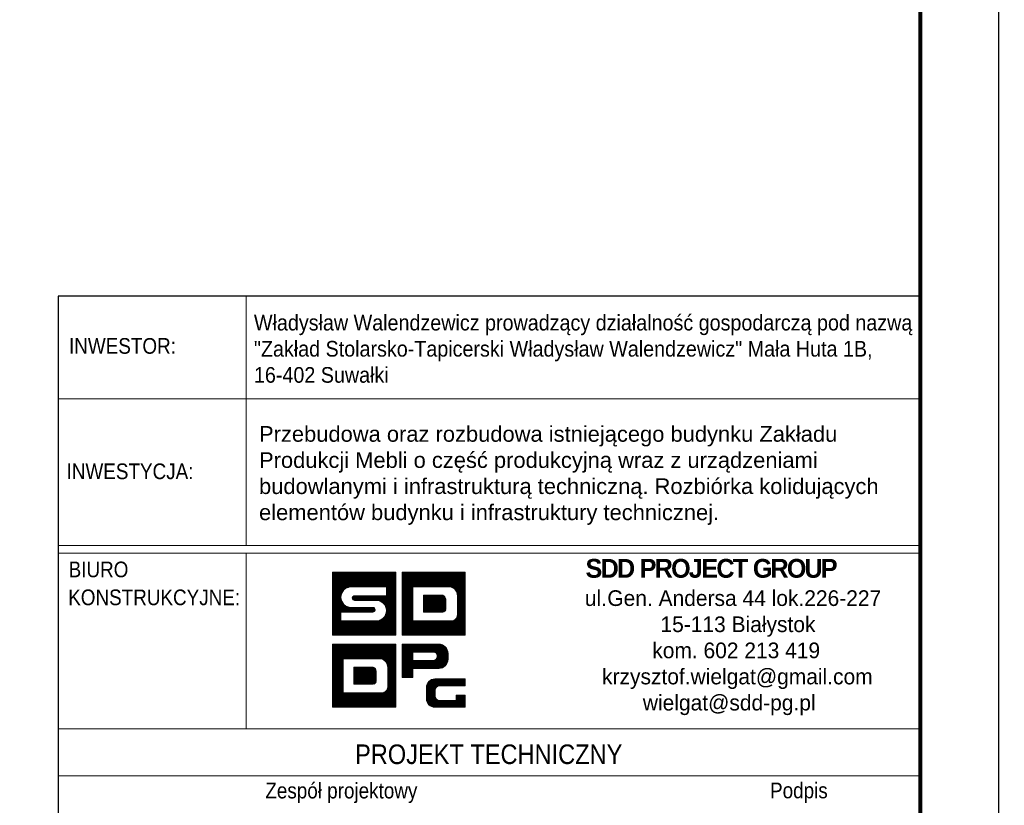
# Model space of a CAD drawing. Header units: millimetres. Extents: x 3515 to 4529, y 13642 to 14292.
# Tile 64 of 96: x 4404 to 4529, y 13730 to 13831. Entities that reach past the tile are written whole.
import ezdxf
from ezdxf.enums import TextEntityAlignment as Align

# ---------------------------------------------------------------- set-up
doc = ezdxf.new("R2010")
doc.units = ezdxf.units.MM
doc.header["$LTSCALE"] = 10
for name, color, linetype, lineweight in [('--- widok', 7, 'Continuous', 13), ('_RAMKA', 7, 'Continuous', 35), ('PS_DIM', 4, 'Continuous', 13)]:
    doc.layers.add(name, color=color, linetype=linetype, lineweight=lineweight)
doc.layers.add('_FORMATKA', color=8, linetype='Continuous', plot=False)
doc.layers.add('_tabelka', color=7, linetype='Continuous')
doc.styles.add('gil', font='txt', dxfattribs={"width": 0.9})

# ---------------------------------------------------------------- blocks, each defined once
blk = doc.blocks.new('tabela_rys')
at = {"layer": '_tabelka', "color": 251, "lineweight": 15}
for p, q in [((45.62, 123.55), (45.62, 91.73)), ((21.62, 110.45), (131.62, 110.45)), ((21.62, 91.73), (131.62, 91.73)), ((21.62, 91.73), (131.62, 91.73)), ((21.62, 91.73), (131.62, 91.73)), ((131.62, 90.73), (21.62, 90.73)), ((45.62, 68.32), (45.62, 90.73)), ((21.62, 68.32), (131.48, 68.32)), ((131.62, 62.32), (21.62, 62.32))]:
    blk.add_line(p, q, dxfattribs=at)
at = {"layer": '_tabelka', "color": 251, "lineweight": 30}
blk.add_lwpolyline([(131.62, 123.55), (21.62, 123.55), (21.62, 7.77), (131.62, 7.77)], close=True, dxfattribs=at)
at = {"layer": 'PS_DIM', "color": 12, "true_color": 0xc90603}
for p, q in [((56.62, 88.27), (56.68, 88.33)), ((56.62, 88.1), (56.84, 88.33)), ((56.62, 87.93), (57.01, 88.33)), ((56.62, 87.76), (57.18, 88.33)), ((56.62, 87.59), (57.35, 88.33)), ((56.62, 87.43), (57.52, 88.33)), ((56.62, 87.26), (57.69, 88.33)), ((56.62, 87.09), (57.86, 88.33)), ((56.62, 86.92), (58.02, 88.33)), ((56.62, 86.75), (58.19, 88.33)), ((56.62, 86.58), (58.36, 88.33)), ((56.62, 86.42), (58.53, 88.33)), ((56.62, 86.25), (58.7, 88.33)), ((56.62, 86.08), (58.87, 88.33)), ((56.62, 85.91), (59.03, 88.33)), ((56.62, 85.74), (59.2, 88.33)), ((56.62, 85.57), (59.37, 88.33)), ((56.62, 85.41), (59.54, 88.33)), ((56.62, 85.24), (59.71, 88.33)), ((56.62, 85.07), (59.88, 88.33)), ((56.62, 84.9), (60.04, 88.33)), ((56.62, 84.73), (60.21, 88.33)), ((56.62, 88.33), (64.68, 88.33)), ((56.62, 80.27), (56.62, 88.33)), ((58.28, 86.23), (60.38, 88.33)), ((58.6, 86.38), (60.55, 88.33)), ((58.82, 86.43), (60.72, 88.33)), ((59, 86.45), (60.89, 88.33)), ((59.17, 86.45), (61.05, 88.33)), ((59.34, 86.45), (61.22, 88.33)), ((59.51, 86.45), (61.39, 88.33)), ((59.68, 86.45), (61.56, 88.33)), ((59.85, 86.45), (61.73, 88.33)), ((60.01, 86.45), (61.9, 88.33)), ((60.18, 86.45), (62.06, 88.33)), ((60.35, 86.45), (62.23, 88.33)), ((60.52, 86.45), (62.4, 88.33)), ((60.69, 86.45), (62.57, 88.33)), ((60.86, 86.45), (62.74, 88.33)), ((61.02, 86.45), (62.91, 88.33)), ((61.19, 86.45), (63.07, 88.33)), ((61.36, 86.45), (63.24, 88.33)), ((61.53, 86.45), (63.41, 88.33)), ((61.7, 86.45), (63.58, 88.33)), ((61.87, 86.45), (63.75, 88.33)), ((62.04, 86.45), (63.92, 88.33)), ((62.2, 86.45), (64.09, 88.33)), ((62.37, 86.45), (64.25, 88.33)), ((62.54, 86.45), (64.42, 88.33)), ((62.71, 86.45), (64.59, 88.33)), ((62.88, 86.45), (64.68, 88.25)), ((63.05, 86.45), (64.68, 88.08)), ((64.68, 88.33), (64.68, 80.27)), ((65.5, 88.33), (73.56, 88.33)), ((65.5, 80.27), (65.5, 88.33)), ((65.5, 88.2), (65.63, 88.33)), ((65.5, 88.03), (65.8, 88.33)), ((65.5, 87.86), (65.97, 88.33)), ((65.5, 87.69), (66.14, 88.33)), ((65.5, 87.52), (66.3, 88.33)), ((65.5, 87.35), (66.47, 88.33)), ((65.5, 87.18), (66.64, 88.33)), ((65.5, 87.02), (66.81, 88.33)), ((65.5, 86.85), (66.98, 88.33)), ((65.5, 86.68), (67.15, 88.33)), ((65.5, 86.51), (67.31, 88.33)), ((65.5, 86.34), (67.48, 88.33)), ((65.5, 86.17), (67.65, 88.33)), ((65.5, 86.01), (67.82, 88.33)), ((65.5, 85.84), (67.99, 88.33)), ((65.5, 85.67), (68.16, 88.33)), ((65.5, 85.5), (68.32, 88.33)), ((65.5, 85.33), (68.49, 88.33)), ((65.5, 85.16), (68.66, 88.33)), ((66.95, 86.45), (68.83, 88.33)), ((67.12, 86.45), (69, 88.33)), ((67.28, 86.45), (69.17, 88.33)), ((67.45, 86.45), (69.33, 88.33)), ((67.62, 86.45), (69.5, 88.33)), ((67.79, 86.45), (69.67, 88.33)), ((67.96, 86.45), (69.84, 88.33)), ((68.13, 86.45), (70.01, 88.33)), ((68.29, 86.45), (70.18, 88.33)), ((68.46, 86.45), (70.34, 88.33)), ((68.63, 86.45), (70.51, 88.33)), ((68.8, 86.45), (70.68, 88.33)), ((68.97, 86.45), (70.85, 88.33)), ((69.14, 86.45), (71.02, 88.33)), ((69.31, 86.45), (71.19, 88.33)), ((69.47, 86.45), (71.35, 88.33)), ((69.64, 86.45), (71.52, 88.33)), ((69.81, 86.45), (71.69, 88.33)), ((69.98, 86.45), (71.86, 88.33)), ((70.15, 86.45), (72.03, 88.33)), ((70.32, 86.45), (72.2, 88.33)), ((70.48, 86.45), (72.37, 88.33)), ((70.65, 86.45), (72.53, 88.33)), ((70.82, 86.45), (72.7, 88.33)), ((70.99, 86.45), (72.87, 88.33)), ((71.16, 86.45), (73.04, 88.33)), ((71.33, 86.45), (73.21, 88.33)), ((71.49, 86.45), (73.38, 88.33)), ((71.66, 86.44), (73.54, 88.33)), ((71.79, 86.41), (73.56, 88.18)), ((71.91, 86.36), (73.56, 88.01)), ((73.56, 88.33), (73.56, 80.27)), ((63.21, 86.45), (64.68, 87.91)), ((63.38, 86.45), (64.68, 87.74)), ((63.51, 86.4), (64.68, 87.58)), ((63.51, 86.23), (64.68, 87.41)), ((63.51, 86.07), (64.68, 87.24)), ((63.51, 85.9), (64.68, 87.07)), ((63.51, 85.73), (64.68, 86.9)), ((63.51, 85.56), (64.68, 86.73)), ((72.02, 86.3), (73.56, 87.84)), ((72.12, 86.23), (73.56, 87.67)), ((72.21, 86.15), (73.56, 87.5)), ((72.29, 86.06), (73.56, 87.33)), ((72.36, 85.97), (73.56, 87.17)), ((72.43, 85.86), (73.56, 87)), ((72.48, 85.75), (73.56, 86.83)), ((56.62, 84.56), (57.91, 85.86)), ((56.62, 84.4), (57.76, 85.54)), ((63.51, 86.45), (59.01, 86.45)), ((62.84, 84.55), (64.68, 86.4)), ((62.94, 84.49), (64.68, 86.23)), ((63.04, 84.42), (64.68, 86.06)), ((63.12, 84.34), (64.68, 85.89)), ((63.2, 84.25), (64.68, 85.72)), ((63.28, 84.15), (64.68, 85.55)), ((63.51, 85.39), (64.68, 86.56)), ((63.51, 85.32), (63.51, 86.45)), ((65.5, 85), (66.88, 86.38)), ((65.5, 84.83), (66.88, 86.21)), ((65.5, 84.66), (66.88, 86.04)), ((65.5, 84.49), (66.88, 85.87)), ((65.5, 84.32), (66.88, 85.71)), ((65.5, 84.15), (66.88, 85.54)), ((66.88, 86.45), (66.88, 82.1)), ((71.64, 86.45), (66.88, 86.45)), ((66.88, 86.45), (66.88, 82.1)), ((68.1, 86.45), (66.88, 86.45)), ((71.64, 86.45), (68.43, 86.45)), ((72.52, 85.62), (73.56, 86.66)), ((72.54, 85.48), (73.56, 86.49)), ((72.55, 85.32), (73.56, 86.32)), ((72.55, 85.15), (73.56, 86.15)), ((72.55, 84.98), (73.56, 85.99)), ((72.55, 84.81), (73.56, 85.82)), ((72.55, 84.64), (73.56, 85.65)), ((72.55, 84.47), (73.56, 85.48)), ((56.62, 84.23), (57.71, 85.32)), ((56.62, 84.06), (57.69, 85.14)), ((56.62, 83.89), (57.7, 84.98)), ((56.62, 83.72), (57.73, 84.83)), ((56.62, 83.55), (57.77, 84.7)), ((56.62, 83.39), (57.81, 84.58)), ((56.62, 83.22), (57.87, 84.47)), ((56.62, 83.05), (57.94, 84.37)), ((56.62, 82.88), (58.01, 84.28)), ((56.62, 82.71), (58.09, 84.19)), ((59.14, 85.07), (59.39, 85.32)), ((59.16, 84.92), (59.56, 85.32)), ((59.22, 84.81), (59.73, 85.32)), ((59.32, 84.74), (59.9, 85.32)), ((59.44, 85.32), (63.51, 85.32)), ((62.19, 84.72), (59.44, 84.72)), ((59.47, 84.72), (60.07, 85.32)), ((59.64, 84.72), (60.24, 85.32)), ((59.81, 84.72), (60.41, 85.32)), ((59.97, 84.72), (60.57, 85.32)), ((60.14, 84.72), (60.74, 85.32)), ((60.31, 84.72), (60.91, 85.32)), ((60.48, 84.72), (61.08, 85.32)), ((60.65, 84.72), (61.25, 85.32)), ((60.82, 84.72), (61.42, 85.32)), ((60.98, 84.72), (61.58, 85.32)), ((61.15, 84.72), (61.75, 85.32)), ((61.32, 84.72), (61.92, 85.32)), ((61.49, 84.72), (62.09, 85.32)), ((61.66, 84.72), (62.26, 85.32)), ((61.83, 84.72), (62.43, 85.32)), ((61.99, 84.72), (62.59, 85.32)), ((62.16, 84.72), (62.76, 85.32)), ((62.32, 84.71), (62.93, 85.32)), ((62.47, 84.69), (63.1, 85.32)), ((62.6, 84.66), (63.27, 85.32)), ((62.72, 84.61), (63.44, 85.32)), ((63.34, 84.05), (64.68, 85.39)), ((63.4, 83.93), (64.68, 85.22)), ((63.42, 82.95), (64.68, 84.21)), ((63.44, 83.81), (64.68, 85.05)), ((63.48, 83.68), (64.68, 84.88)), ((63.49, 83.18), (64.68, 84.38)), ((63.5, 83.53), (64.68, 84.71)), ((63.51, 83.37), (64.68, 84.54)), ((65.5, 83.99), (66.88, 85.37)), ((65.5, 83.82), (66.88, 85.2)), ((65.5, 83.65), (66.88, 85.03)), ((65.5, 83.48), (66.88, 84.86)), ((65.5, 83.31), (66.88, 84.7)), ((65.5, 83.14), (66.88, 84.53)), ((65.5, 82.98), (66.88, 84.36)), ((65.5, 82.81), (66.88, 84.19)), ((68.24, 85.39), (68.24, 83.22)), ((70.68, 85.39), (68.24, 85.39)), ((68.24, 85.39), (68.24, 83.22)), ((70.68, 85.39), (68.24, 85.39)), ((68.24, 85.38), (68.25, 85.39)), ((68.24, 85.22), (68.42, 85.39)), ((68.24, 85.05), (68.59, 85.39)), ((68.24, 84.88), (68.76, 85.39)), ((68.24, 84.71), (68.93, 85.39)), ((68.24, 84.54), (69.09, 85.39)), ((68.24, 84.37), (69.26, 85.39)), ((68.24, 84.21), (69.43, 85.39)), ((68.24, 84.04), (69.6, 85.39)), ((68.24, 83.87), (69.77, 85.39)), ((68.24, 83.7), (69.94, 85.39)), ((68.24, 83.53), (70.1, 85.39)), ((68.24, 83.36), (70.27, 85.39)), ((68.27, 83.22), (70.44, 85.39)), ((68.43, 83.22), (70.61, 85.39)), ((68.6, 83.22), (70.75, 85.36)), ((68.77, 83.22), (70.85, 85.3)), ((68.94, 83.22), (70.94, 85.22)), ((69.11, 83.22), (71.01, 85.12)), ((69.28, 83.22), (71.06, 85)), ((69.44, 83.22), (71.08, 84.85)), ((69.61, 83.22), (71.08, 84.68)), ((69.78, 83.22), (71.08, 84.52)), ((69.95, 83.22), (71.08, 84.35)), ((70.12, 83.22), (71.08, 84.18)), ((71.08, 83.62), (71.08, 84.83)), ((71.08, 83.62), (71.08, 84.83)), ((72.55, 82.89), (72.55, 85.32)), ((72.55, 82.89), (72.55, 85.32)), ((72.55, 84.3), (73.56, 85.31)), ((72.55, 84.14), (73.56, 85.14)), ((72.55, 83.97), (73.56, 84.98)), ((72.55, 83.8), (73.56, 84.81)), ((72.55, 83.63), (73.56, 84.64)), ((72.55, 83.46), (73.56, 84.47)), ((72.55, 83.29), (73.56, 84.3)), ((56.62, 82.54), (58.18, 84.11)), ((56.62, 82.38), (58.28, 84.04)), ((56.62, 82.21), (58.39, 83.98)), ((56.62, 82.04), (57.69, 83.12)), ((56.62, 81.87), (57.69, 82.95)), ((61.76, 83.22), (57.69, 83.22)), ((57.69, 83.22), (57.69, 82.1)), ((57.8, 83.22), (58.5, 83.92)), ((57.97, 83.22), (58.62, 83.88)), ((58.14, 83.22), (58.76, 83.84)), ((58.31, 83.22), (58.91, 83.82)), ((58.47, 83.22), (59.07, 83.82)), ((58.64, 83.22), (59.24, 83.82)), ((58.81, 83.22), (59.41, 83.82)), ((58.98, 83.22), (59.58, 83.82)), ((59.01, 83.82), (61.76, 83.82)), ((59.15, 83.22), (59.75, 83.82)), ((59.32, 83.22), (59.92, 83.82)), ((59.48, 83.22), (60.08, 83.82)), ((59.65, 83.22), (60.25, 83.82)), ((59.82, 83.22), (60.42, 83.82)), ((59.99, 83.22), (60.59, 83.82)), ((60.16, 83.22), (60.76, 83.82)), ((60.33, 83.22), (60.93, 83.82)), ((60.49, 83.22), (61.09, 83.82)), ((60.66, 83.22), (61.26, 83.82)), ((60.83, 83.22), (61.43, 83.82)), ((61, 83.22), (61.6, 83.82)), ((61.07, 80.27), (64.68, 83.87)), ((61.17, 83.22), (61.77, 83.82)), ((61.24, 80.27), (64.68, 83.7)), ((61.34, 83.22), (61.9, 83.79)), ((61.41, 80.27), (64.68, 83.53)), ((61.5, 83.22), (61.99, 83.71)), ((61.58, 80.27), (64.68, 83.37)), ((61.67, 83.22), (62.05, 83.6)), ((61.75, 80.27), (64.68, 83.2)), ((61.86, 83.24), (62.05, 83.43)), ((61.92, 80.27), (64.68, 83.03)), ((63.15, 82.51), (64.68, 84.04)), ((65.5, 82.64), (66.88, 84.02)), ((65.5, 82.47), (66.88, 83.85)), ((65.5, 82.3), (66.88, 83.69)), ((65.5, 82.13), (66.88, 83.52)), ((65.5, 81.96), (66.88, 83.35)), ((65.5, 81.8), (66.88, 83.18)), ((65.5, 81.63), (66.88, 83.01)), ((68.24, 83.22), (70.68, 83.22)), ((68.24, 83.22), (70.68, 83.22)), ((70.29, 83.22), (71.08, 84.01)), ((70.36, 80.27), (73.56, 83.46)), ((70.45, 83.22), (71.08, 83.84)), ((70.53, 80.27), (73.56, 83.29)), ((70.62, 83.22), (71.08, 83.67)), ((70.7, 80.27), (73.56, 83.12)), ((70.81, 83.24), (71.06, 83.48)), ((70.87, 80.27), (73.56, 82.96)), ((72.47, 82.54), (73.56, 83.63)), ((72.54, 82.78), (73.56, 83.8)), ((72.55, 83.13), (73.56, 84.13)), ((72.55, 82.96), (73.56, 83.97)), ((56.62, 81.7), (57.69, 82.78)), ((56.62, 81.53), (57.69, 82.61)), ((56.62, 81.36), (57.69, 82.44)), ((56.62, 81.2), (57.69, 82.27)), ((56.62, 81.03), (57.69, 82.1)), ((56.62, 80.86), (57.85, 82.1)), ((56.62, 80.69), (58.02, 82.1)), ((56.62, 80.52), (58.19, 82.1)), ((56.62, 80.35), (58.36, 82.1)), ((56.7, 80.27), (58.53, 82.1)), ((56.86, 80.27), (58.7, 82.1)), ((57.03, 80.27), (58.86, 82.1)), ((57.2, 80.27), (59.03, 82.1)), ((57.37, 80.27), (59.2, 82.1)), ((57.54, 80.27), (59.37, 82.1)), ((57.69, 82.1), (62.19, 82.1)), ((57.71, 80.27), (59.54, 82.1)), ((57.87, 80.27), (59.71, 82.1)), ((58.04, 80.27), (59.87, 82.1)), ((58.21, 80.27), (60.04, 82.1)), ((58.38, 80.27), (60.21, 82.1)), ((58.55, 80.27), (60.38, 82.1)), ((58.72, 80.27), (60.55, 82.1)), ((58.89, 80.27), (60.72, 82.1)), ((59.05, 80.27), (60.88, 82.1)), ((59.22, 80.27), (61.05, 82.1)), ((59.39, 80.27), (61.22, 82.1)), ((59.56, 80.27), (61.39, 82.1)), ((59.73, 80.27), (61.56, 82.1)), ((59.9, 80.27), (61.73, 82.1)), ((60.06, 80.27), (61.89, 82.1)), ((60.23, 80.27), (62.06, 82.1)), ((60.4, 80.27), (62.23, 82.1)), ((60.57, 80.27), (62.42, 82.12)), ((60.74, 80.27), (62.65, 82.18)), ((60.91, 80.27), (63.09, 82.45)), ((62.08, 80.27), (64.68, 82.86)), ((62.25, 80.27), (64.68, 82.69)), ((62.42, 80.27), (64.68, 82.52)), ((62.59, 80.27), (64.68, 82.36)), ((62.76, 80.27), (64.68, 82.19)), ((62.93, 80.27), (64.68, 82.02)), ((63.09, 80.27), (64.68, 81.85)), ((63.26, 80.27), (64.68, 81.68)), ((65.5, 81.46), (66.88, 82.84)), ((65.5, 81.29), (66.88, 82.68)), ((65.5, 81.12), (66.88, 82.51)), ((65.5, 80.95), (66.88, 82.34)), ((65.5, 80.79), (66.88, 82.17)), ((65.5, 80.62), (66.98, 82.1)), ((65.5, 80.45), (67.14, 82.1)), ((65.5, 80.28), (67.31, 82.1)), ((65.65, 80.27), (67.48, 82.1)), ((65.82, 80.27), (67.65, 82.1)), ((65.99, 80.27), (67.82, 82.1)), ((66.15, 80.27), (67.99, 82.1)), ((66.32, 80.27), (68.15, 82.1)), ((66.49, 80.27), (68.32, 82.1)), ((66.66, 80.27), (68.49, 82.1)), ((66.83, 80.27), (68.66, 82.1)), ((66.88, 82.1), (71.64, 82.1)), ((66.88, 82.1), (71.64, 82.1)), ((67, 80.27), (68.83, 82.1)), ((67.17, 80.27), (69, 82.1)), ((67.33, 80.27), (69.16, 82.1)), ((67.5, 80.27), (69.33, 82.1)), ((67.67, 80.27), (69.5, 82.1)), ((67.84, 80.27), (69.67, 82.1)), ((68.01, 80.27), (69.84, 82.1)), ((68.18, 80.27), (70.01, 82.1)), ((68.34, 80.27), (70.17, 82.1)), ((68.51, 80.27), (70.34, 82.1)), ((68.68, 80.27), (70.51, 82.1)), ((68.85, 80.27), (70.68, 82.1)), ((69.02, 80.27), (70.85, 82.1)), ((69.19, 80.27), (71.02, 82.1)), ((69.35, 80.27), (71.19, 82.1)), ((69.52, 80.27), (71.35, 82.1)), ((69.69, 80.27), (71.52, 82.1)), ((69.86, 80.27), (71.69, 82.09)), ((70.03, 80.27), (71.86, 82.1)), ((70.2, 80.27), (72.11, 82.17)), ((71.04, 80.27), (73.56, 82.79)), ((71.21, 80.27), (73.56, 82.62)), ((71.37, 80.27), (73.56, 82.45)), ((71.54, 80.27), (73.56, 82.28)), ((71.71, 80.27), (73.56, 82.11)), ((71.88, 80.27), (73.56, 81.95)), ((72.05, 80.27), (73.56, 81.78)), ((63.43, 80.27), (64.68, 81.51)), ((63.6, 80.27), (64.68, 81.35)), ((63.77, 80.27), (64.68, 81.18)), ((63.94, 80.27), (64.68, 81.01)), ((64.1, 80.27), (64.68, 80.84)), ((64.27, 80.27), (64.68, 80.67)), ((64.44, 80.27), (64.68, 80.5)), ((72.22, 80.27), (73.56, 81.61)), ((72.38, 80.27), (73.56, 81.44)), ((72.55, 80.27), (73.56, 81.27)), ((72.72, 80.27), (73.56, 81.1)), ((72.89, 80.27), (73.56, 80.93)), ((73.06, 80.27), (73.56, 80.77)), ((73.23, 80.27), (73.56, 80.6)), ((73.4, 80.27), (73.56, 80.43)), ((64.68, 80.27), (56.62, 80.27)), ((56.62, 79.14), (64.68, 79.14)), ((56.62, 71.08), (56.62, 79.14)), ((56.62, 79.14), (64.68, 79.14)), ((56.62, 71.08), (56.62, 79.14)), ((56.62, 79.01), (56.75, 79.14)), ((56.62, 78.84), (56.92, 79.14)), ((56.62, 78.67), (57.09, 79.14)), ((56.62, 78.5), (57.25, 79.14)), ((56.62, 78.33), (57.42, 79.14)), ((56.62, 78.17), (57.59, 79.14)), ((56.62, 78), (57.76, 79.14)), ((56.62, 77.83), (57.93, 79.14)), ((56.62, 77.66), (58.1, 79.14)), ((56.62, 77.49), (58.27, 79.14)), ((56.62, 77.32), (58.43, 79.14)), ((56.62, 77.16), (58.6, 79.14)), ((56.62, 76.99), (58.77, 79.14)), ((56.62, 76.82), (58.94, 79.14)), ((56.62, 76.65), (59.11, 79.14)), ((56.62, 76.48), (59.28, 79.14)), ((56.62, 76.31), (59.44, 79.14)), ((56.62, 76.15), (59.61, 79.14)), ((56.62, 75.98), (59.78, 79.14)), ((58.07, 77.26), (59.95, 79.14)), ((58.24, 77.26), (60.12, 79.14)), ((58.4, 77.26), (60.29, 79.14)), ((58.57, 77.26), (60.45, 79.14)), ((58.74, 77.26), (60.62, 79.14)), ((58.91, 77.26), (60.79, 79.14)), ((59.08, 77.26), (60.96, 79.14)), ((59.25, 77.26), (61.13, 79.14)), ((59.41, 77.26), (61.3, 79.14)), ((59.58, 77.26), (61.46, 79.14)), ((59.75, 77.26), (61.63, 79.14)), ((59.92, 77.26), (61.8, 79.14)), ((60.09, 77.26), (61.97, 79.14)), ((60.26, 77.26), (62.14, 79.14)), ((60.42, 77.26), (62.31, 79.14)), ((60.59, 77.26), (62.47, 79.14)), ((60.76, 77.26), (62.64, 79.14)), ((60.93, 77.26), (62.81, 79.14)), ((61.1, 77.26), (62.98, 79.14)), ((61.27, 77.26), (63.15, 79.14)), ((61.44, 77.26), (63.32, 79.14)), ((61.6, 77.26), (63.48, 79.14)), ((61.77, 77.26), (63.65, 79.14)), ((61.94, 77.26), (63.82, 79.14)), ((62.11, 77.26), (63.99, 79.14)), ((62.28, 77.26), (64.16, 79.14)), ((62.45, 77.26), (64.33, 79.14)), ((62.61, 77.26), (64.5, 79.14)), ((62.78, 77.26), (64.66, 79.14)), ((64.61, 80.27), (64.68, 80.33)), ((64.68, 79.14), (64.68, 71.08)), ((64.68, 79.14), (64.68, 71.08)), ((73.56, 80.27), (65.5, 80.27)), ((62.91, 77.22), (64.68, 78.99)), ((63.03, 77.17), (64.68, 78.82)), ((63.14, 77.11), (64.68, 78.65)), ((63.24, 77.04), (64.68, 78.48)), ((63.33, 76.96), (64.68, 78.31)), ((63.41, 76.88), (64.68, 78.15)), ((63.48, 76.78), (64.68, 77.98)), ((56.62, 75.81), (58, 77.19)), ((56.62, 75.64), (58, 77.02)), ((56.62, 75.47), (58, 76.86)), ((56.62, 75.3), (58, 76.69)), ((58, 77.26), (58, 72.91)), ((62.76, 77.26), (58, 77.26)), ((58, 77.26), (58, 72.91)), ((62.76, 77.26), (58, 77.26)), ((58, 77.26), (58, 72.91)), ((62.76, 77.26), (58, 77.26)), ((63.55, 76.67), (64.68, 77.81)), ((63.6, 76.56), (64.68, 77.64)), ((63.64, 76.43), (64.68, 77.47)), ((63.66, 76.29), (64.68, 77.3)), ((63.67, 76.13), (64.68, 77.14)), ((63.67, 75.96), (64.68, 76.97)), ((63.67, 75.79), (64.68, 76.8)), ((63.67, 75.62), (64.68, 76.63)), ((56.62, 75.13), (58, 76.52)), ((56.62, 74.97), (58, 76.35)), ((56.62, 74.8), (58, 76.18)), ((56.62, 74.63), (58, 76.01)), ((56.62, 74.46), (58, 75.85)), ((56.62, 74.29), (58, 75.68)), ((56.62, 74.12), (58, 75.51)), ((59.36, 76.21), (59.36, 74.03)), ((61.8, 76.21), (59.36, 76.21)), ((59.36, 76.2), (59.37, 76.21)), ((59.36, 76.03), (59.54, 76.21)), ((59.36, 75.86), (59.71, 76.21)), ((59.36, 75.69), (59.88, 76.21)), ((59.36, 75.52), (60.05, 76.21)), ((59.36, 75.36), (60.21, 76.21)), ((59.36, 75.19), (60.38, 76.21)), ((59.36, 75.02), (60.55, 76.21)), ((59.36, 74.85), (60.72, 76.21)), ((59.36, 74.68), (60.89, 76.21)), ((59.36, 74.51), (61.06, 76.21)), ((59.36, 74.35), (61.22, 76.21)), ((59.36, 74.18), (61.39, 76.21)), ((59.36, 76.21), (59.36, 74.03)), ((61.8, 76.21), (59.36, 76.21)), ((59.36, 76.21), (59.36, 74.03)), ((61.8, 76.21), (59.36, 76.21)), ((59.39, 74.03), (61.56, 76.21)), ((59.55, 74.03), (61.73, 76.21)), ((59.72, 74.03), (61.87, 76.18)), ((59.89, 74.03), (61.97, 76.11)), ((60.06, 74.03), (62.06, 76.03)), ((60.23, 74.03), (62.13, 75.93)), ((60.4, 74.03), (62.18, 75.81)), ((60.56, 74.03), (62.2, 75.66)), ((60.73, 74.03), (62.2, 75.5)), ((62.2, 74.43), (62.2, 75.64)), ((62.2, 74.43), (62.2, 75.64)), ((62.2, 74.43), (62.2, 75.64)), ((63.67, 75.45), (64.68, 76.46)), ((63.67, 75.29), (64.68, 76.29)), ((63.67, 73.7), (63.67, 76.13)), ((63.67, 73.7), (63.67, 76.13)), ((63.67, 73.7), (63.67, 76.13)), ((63.67, 75.12), (64.68, 76.13)), ((63.67, 74.95), (64.68, 75.96)), ((63.67, 74.78), (64.68, 75.79)), ((63.67, 74.61), (64.68, 75.62)), ((63.67, 74.44), (64.68, 75.45)), ((56.62, 73.96), (58, 75.34)), ((56.62, 73.79), (58, 75.17)), ((56.62, 73.62), (58, 75)), ((56.62, 73.45), (58, 74.84)), ((56.62, 73.28), (58, 74.67)), ((56.62, 73.11), (58, 74.5)), ((56.62, 72.95), (58, 74.33)), ((56.62, 72.78), (58, 74.16)), ((60.9, 74.03), (62.2, 75.33)), ((61.07, 74.03), (62.2, 75.16)), ((61.24, 74.03), (62.2, 74.99)), ((61.41, 74.03), (62.2, 74.82)), ((61.48, 71.08), (64.68, 74.27)), ((61.57, 74.03), (62.2, 74.65)), ((61.74, 74.03), (62.2, 74.49)), ((61.93, 74.05), (62.18, 74.29)), ((63.59, 73.35), (64.68, 74.44)), ((63.66, 73.59), (64.68, 74.61)), ((63.67, 74.28), (64.68, 75.28)), ((63.67, 74.11), (64.68, 75.12)), ((63.67, 73.94), (64.68, 74.95)), ((63.67, 73.77), (64.68, 74.78)), ((56.62, 72.61), (58, 73.99)), ((56.62, 72.44), (58, 73.82)), ((56.62, 72.27), (58, 73.66)), ((56.62, 72.1), (58, 73.49)), ((56.62, 71.94), (58, 73.32)), ((56.62, 71.77), (58, 73.15)), ((56.62, 71.6), (58, 72.98)), ((56.62, 71.43), (58.1, 72.91)), ((56.62, 71.26), (58.26, 72.91)), ((56.62, 71.09), (58.43, 72.91)), ((56.77, 71.08), (58.6, 72.91)), ((56.94, 71.08), (58.77, 72.91)), ((57.11, 71.08), (58.94, 72.91)), ((57.27, 71.08), (59.11, 72.91)), ((57.44, 71.08), (59.27, 72.91)), ((57.61, 71.08), (59.44, 72.91)), ((57.78, 71.08), (59.61, 72.91)), ((57.95, 71.08), (59.78, 72.91)), ((58, 72.91), (62.76, 72.91)), ((58, 72.91), (62.76, 72.91)), ((58, 72.91), (62.76, 72.91)), ((58.12, 71.08), (59.95, 72.91)), ((58.28, 71.08), (60.12, 72.91)), ((58.45, 71.08), (60.28, 72.91)), ((58.62, 71.08), (60.45, 72.91)), ((58.79, 71.08), (60.62, 72.91)), ((58.96, 71.08), (60.79, 72.91)), ((59.13, 71.08), (60.96, 72.91)), ((59.3, 71.08), (61.13, 72.91)), ((59.36, 74.03), (61.8, 74.03)), ((59.36, 74.03), (61.8, 74.03)), ((59.36, 74.03), (61.8, 74.03)), ((59.46, 71.08), (61.29, 72.91)), ((59.63, 71.08), (61.46, 72.91)), ((59.8, 71.08), (61.63, 72.91)), ((59.97, 71.08), (61.8, 72.91)), ((60.14, 71.08), (61.97, 72.91)), ((60.31, 71.08), (62.14, 72.91)), ((60.47, 71.08), (62.3, 72.91)), ((60.64, 71.08), (62.47, 72.91)), ((60.81, 71.08), (62.64, 72.91)), ((60.98, 71.08), (62.81, 72.9)), ((61.15, 71.08), (62.98, 72.91)), ((61.32, 71.08), (63.22, 72.99)), ((61.65, 71.08), (64.68, 74.1)), ((61.82, 71.08), (64.68, 73.94)), ((61.99, 71.08), (64.68, 73.77)), ((62.16, 71.08), (64.68, 73.6)), ((62.33, 71.08), (64.68, 73.43)), ((62.49, 71.08), (64.68, 73.26)), ((62.66, 71.08), (64.68, 73.09)), ((62.83, 71.08), (64.68, 72.93)), ((63, 71.08), (64.68, 72.76)), ((63.17, 71.08), (64.68, 72.59)), ((63.34, 71.08), (64.68, 72.42)), ((63.5, 71.08), (64.68, 72.25)), ((63.67, 71.08), (64.68, 72.08)), ((63.84, 71.08), (64.68, 71.92)), ((64.01, 71.08), (64.68, 71.75)), ((64.68, 71.08), (56.62, 71.08)), ((64.68, 71.08), (56.62, 71.08)), ((64.18, 71.08), (64.68, 71.58)), ((64.35, 71.08), (64.68, 71.41)), ((64.51, 71.08), (64.68, 71.24))]:
    blk.add_line(p, q, dxfattribs=at)
at = {"layer": 'PS_DIM', "color": 18, "true_color": 0x000000}
for p, q in [((65.5, 79.11), (65.53, 79.14)), ((65.5, 78.95), (65.69, 79.14)), ((65.5, 78.79), (65.85, 79.14)), ((65.5, 78.63), (66.01, 79.14)), ((65.5, 78.47), (66.17, 79.14)), ((65.5, 78.31), (66.33, 79.14)), ((65.5, 78.15), (66.49, 79.14)), ((65.5, 77.99), (66.65, 79.14)), ((65.5, 77.83), (66.81, 79.14)), ((65.5, 77.67), (66.97, 79.14)), ((65.5, 77.51), (67.13, 79.14)), ((65.5, 77.35), (67.29, 79.14)), ((65.5, 77.19), (67.45, 79.14)), ((65.5, 77.03), (67.61, 79.14)), ((65.5, 76.87), (67.77, 79.14)), ((65.5, 79.14), (65.5, 74.87)), ((70.17, 79.14), (65.5, 79.14)), ((66.92, 78.12), (67.93, 79.14)), ((67.08, 78.12), (68.09, 79.14)), ((67.23, 78.12), (68.25, 79.14)), ((67.39, 78.12), (68.41, 79.14)), ((67.55, 78.12), (68.57, 79.14)), ((67.71, 78.12), (68.73, 79.14)), ((67.87, 78.12), (68.89, 79.14)), ((68.03, 78.12), (69.05, 79.14)), ((68.19, 78.12), (69.21, 79.14)), ((68.35, 78.12), (69.37, 79.14)), ((68.51, 78.12), (69.53, 79.14)), ((68.67, 78.12), (69.69, 79.14)), ((68.83, 78.12), (69.85, 79.14)), ((68.99, 78.12), (70.01, 79.14)), ((69.15, 78.12), (70.17, 79.14)), ((65.5, 76.71), (66.86, 78.07)), ((65.5, 76.55), (66.86, 77.91)), ((66.86, 78.12), (66.86, 77.06)), ((69.51, 78.12), (66.86, 78.12)), ((68.84, 76.05), (71.24, 78.46)), ((69, 76.05), (71.29, 78.34)), ((69.16, 76.05), (71.33, 78.22)), ((69.31, 78.12), (70.32, 79.13)), ((69.32, 76.05), (71.35, 78.08)), ((69.47, 78.12), (70.45, 79.11)), ((69.48, 76.05), (71.36, 77.93)), ((69.62, 78.11), (70.58, 79.07)), ((69.74, 78.07), (70.69, 79.02)), ((69.83, 78), (70.79, 78.96)), ((69.9, 77.91), (70.89, 78.9)), ((69.91, 77.28), (71.19, 78.56)), ((69.96, 77.81), (70.97, 78.83)), ((69.98, 77.67), (71.05, 78.74)), ((69.98, 77.52), (71.13, 78.66)), ((71.36, 77.23), (71.36, 77.95)), ((65.5, 76.39), (66.86, 77.75)), ((65.5, 76.23), (66.86, 77.59)), ((65.5, 76.07), (66.86, 77.43)), ((65.5, 75.91), (66.86, 77.27)), ((65.5, 75.75), (66.86, 77.11)), ((65.5, 75.59), (66.97, 77.06)), ((65.5, 75.43), (67.13, 77.06)), ((65.5, 75.27), (67.29, 77.06)), ((65.5, 75.11), (67.45, 77.06)), ((65.5, 74.95), (67.61, 77.06)), ((65.58, 74.87), (67.77, 77.06)), ((66.86, 77.06), (69.51, 77.06)), ((66.92, 76.05), (67.93, 77.06)), ((67.08, 76.05), (68.09, 77.06)), ((67.24, 76.05), (68.25, 77.06)), ((67.4, 76.05), (68.41, 77.06)), ((67.56, 76.05), (68.57, 77.06)), ((67.72, 76.05), (68.73, 77.06)), ((67.88, 76.05), (68.89, 77.06)), ((68.04, 76.05), (69.05, 77.06)), ((68.2, 76.05), (69.21, 77.06)), ((68.36, 76.05), (69.37, 77.06)), ((68.52, 76.05), (69.53, 77.06)), ((68.68, 76.05), (69.77, 77.14)), ((69.64, 76.05), (71.36, 77.77)), ((69.8, 76.05), (71.36, 77.61)), ((69.96, 76.05), (71.36, 77.45)), ((69.99, 77.54), (69.99, 77.65)), ((70.12, 76.05), (71.36, 77.29)), ((70.28, 76.05), (71.35, 77.12)), ((70.48, 76.09), (71.32, 76.93)), ((70.75, 76.2), (71.21, 76.66)), ((65.74, 74.87), (66.86, 75.99)), ((65.9, 74.87), (66.86, 75.83)), ((66.06, 74.87), (66.86, 75.67)), ((66.22, 74.87), (66.86, 75.51)), ((66.86, 74.87), (66.86, 76.05)), ((66.86, 76.05), (70.17, 76.05)), ((65.5, 74.87), (66.86, 74.87)), ((66.38, 74.87), (66.86, 75.35)), ((66.54, 74.87), (66.86, 75.19)), ((66.7, 74.87), (66.86, 75.03)), ((68.6, 73.62), (69.68, 74.7)), ((68.6, 73.45), (69.85, 74.7)), ((68.6, 73.28), (70.02, 74.7)), ((68.6, 73.11), (70.19, 74.7)), ((68.6, 72.94), (70.36, 74.7)), ((68.6, 72.77), (70.53, 74.7)), ((68.6, 72.61), (70.69, 74.7)), ((68.6, 72.44), (70.86, 74.7)), ((68.61, 73.8), (69.5, 74.69)), ((68.69, 74.04), (69.26, 74.61)), ((73.56, 74.7), (69.7, 74.7)), ((70.14, 73.82), (71.03, 74.7)), ((70.33, 73.83), (71.2, 74.7)), ((70.5, 73.83), (71.37, 74.7)), ((70.67, 73.83), (71.54, 74.7)), ((70.83, 73.83), (71.7, 74.7)), ((71, 73.83), (71.87, 74.7)), ((71.17, 73.83), (72.04, 74.7)), ((71.34, 73.83), (72.21, 74.7)), ((71.51, 73.83), (72.38, 74.7)), ((71.68, 73.83), (72.55, 74.7)), ((71.85, 73.83), (72.71, 74.7)), ((72.01, 73.83), (72.88, 74.7)), ((72.18, 73.83), (73.05, 74.7)), ((72.35, 73.83), (73.22, 74.7)), ((72.52, 73.83), (73.39, 74.7)), ((72.69, 73.83), (73.56, 74.7)), ((72.86, 73.83), (73.56, 74.54)), ((73.02, 73.83), (73.56, 74.37)), ((73.19, 73.83), (73.56, 74.2)), ((73.56, 73.83), (73.56, 74.7)), ((68.6, 73.6), (68.6, 72.18)), ((68.6, 72.27), (69.74, 73.42)), ((68.6, 72.1), (69.73, 73.23)), ((68.62, 71.95), (69.73, 73.06)), ((68.65, 71.82), (69.73, 72.9)), ((69.73, 72.49), (69.73, 73.28)), ((70.28, 73.83), (73.56, 73.83)), ((73.36, 73.83), (73.56, 74.03)), ((73.53, 73.83), (73.56, 73.87)), ((68.7, 71.7), (69.73, 72.73)), ((68.76, 71.59), (69.73, 72.56)), ((68.83, 71.5), (69.74, 72.4)), ((68.91, 71.41), (69.77, 72.27)), ((69, 71.33), (69.84, 72.16)), ((69.1, 71.25), (69.92, 72.07)), ((69.2, 71.19), (70.02, 72)), ((69.32, 71.14), (70.14, 71.96)), ((69.45, 71.1), (70.29, 71.94)), ((69.6, 71.08), (70.45, 71.94)), ((69.76, 71.08), (70.62, 71.94)), ((69.93, 71.08), (70.79, 71.94)), ((70.1, 71.08), (70.96, 71.94)), ((70.27, 71.08), (71.13, 71.94)), ((72.4, 71.94), (70.28, 71.94)), ((70.44, 71.08), (71.3, 71.94)), ((70.6, 71.08), (71.46, 71.94)), ((70.77, 71.08), (71.63, 71.94)), ((70.94, 71.08), (71.8, 71.94)), ((71.11, 71.08), (71.97, 71.94)), ((71.28, 71.08), (72.14, 71.94)), ((71.45, 71.08), (72.31, 71.94)), ((71.61, 71.08), (73.16, 72.62)), ((71.78, 71.08), (73.32, 72.62)), ((71.95, 71.08), (73.49, 72.62)), ((72.12, 71.08), (73.56, 72.52)), ((72.29, 71.08), (73.56, 72.35)), ((72.4, 72.54), (72.48, 72.62)), ((72.4, 72.37), (72.65, 72.62)), ((72.4, 72.2), (72.82, 72.62)), ((72.4, 72.03), (72.99, 72.62)), ((73.56, 72.62), (72.4, 72.62)), ((72.4, 72.62), (72.4, 71.94)), ((72.46, 71.08), (73.56, 72.18)), ((72.62, 71.08), (73.56, 72.01)), ((72.79, 71.08), (73.56, 71.84)), ((72.96, 71.08), (73.56, 71.68)), ((73.56, 71.08), (73.56, 72.62)), ((69.7, 71.08), (73.56, 71.08)), ((73.13, 71.08), (73.56, 71.51)), ((73.3, 71.08), (73.56, 71.34)), ((73.47, 71.08), (73.56, 71.17))]:
    blk.add_line(p, q, dxfattribs=at)
at = {"layer": 'PS_DIM', "color": 12, "true_color": 0xc90603}
for centre, radius, start, end in [((59.01, 85.13), 1.31, 90, 270), ((71.43, 85.34), 1.12, 358.8688, 78.9457), ((71.43, 85.34), 1.12, 358.8688, 78.9457), ((59.44, 85.02), 0.3, 90, 270), ((62.19, 83.41), 1.31, 270, 90), ((70.48, 84.83), 0.597, 360, 70.5288), ((70.48, 84.83), 0.597, 360, 70.5288), ((61.76, 83.52), 0.3, 270, 90), ((70.68, 83.62), 0.398, 270, 360), ((70.68, 83.62), 0.398, 270, 0), ((71.75, 82.9), 0.806, 262.7652, 359.6781), ((71.75, 82.9), 0.806, 262.7652, 359.6781), ((62.55, 76.16), 1.12, 358.8688, 78.9457), ((62.55, 76.16), 1.12, 358.8688, 78.9457), ((62.55, 76.16), 1.12, 358.8688, 78.9457), ((61.6, 75.64), 0.597, 360, 70.5288), ((61.6, 75.64), 0.597, 360, 70.5288), ((61.6, 75.64), 0.597, 360, 70.5288), ((61.8, 74.43), 0.398, 270, 360), ((61.8, 74.43), 0.398, 270, 360), ((61.8, 74.43), 0.398, 270, 0), ((62.87, 73.71), 0.806, 262.7652, 359.6781), ((62.87, 73.71), 0.806, 262.7652, 359.6781), ((62.87, 73.71), 0.806, 262.7652, 359.6781)]:
    blk.add_arc(centre, radius, start, end, dxfattribs=at)
at = {"layer": 'PS_DIM', "color": 18, "true_color": 0x000000}
for centre, radius, start, end in [((70.17, 77.95), 1.19, 0, 90), ((69.51, 77.65), 0.475, 0, 89.972), ((69.51, 77.54), 0.475, 270, 0), ((70.17, 77.23), 1.19, 270, 0), ((69.7, 73.6), 1.1, 90, 180), ((70.28, 73.28), 0.55, 90, 180), ((69.7, 72.18), 1.1, 180, 270), ((70.28, 72.49), 0.55, 180, 270)]:
    blk.add_arc(centre, radius, start, end, dxfattribs=at)
at = {"layer": '--- widok', "ltscale": 0.5, "insert": (47.25, 106.96, 0.43), "char_height": 2, "width": 80.3878, "attachment_point": 1}
blk.add_mtext('{\\fArial|b0|i0|c238|p34;\\C0;Prze\\fArial|b0|i0|c0|p34;b\\fArial|b0|i0|c238|p34;u\\fArial|b0|i0|c0|p34;dowa o\\fArial|b0|i0|c238|p34;r\\fArial|b0|i0|c0|p34;a\\fArial|b0|i0|c238|p34;z\\fArial|b0|i0|c0|p34; \\fArial|b0|i0|c238|p34;r\\fArial|b0|i0|c0|p34;o\\fArial|b0|i0|c238|p34;z\\fArial|b0|i0|c0|p34;b\\fArial|b0|i0|c238|p34;u\\fArial|b0|i0|c0|p34;dowa \\fArial|b0|i0|c238|p34;ist\\fArial|b0|i0|c0|p34;n\\fArial|b0|i0|c238|p34;ieją\\fArial|b0|i0|c0|p34;c\\fArial|b0|i0|c238|p34;eg\\fArial|b0|i0|c0|p34;o b\\fArial|b0|i0|c238|p34;u\\fArial|b0|i0|c0|p34;d\\fArial|b0|i0|c238|p34;y\\fArial|b0|i0|c0|p34;n\\fArial|b0|i0|c238|p34;ku\\fArial|b0|i0|c0|p34; \\fArial|b0|i0|c238|p34;Z\\fArial|b0|i0|c0|p34;a\\fArial|b0|i0|c238|p34;kł\\fArial|b0|i0|c0|p34;ad\\fArial|b0|i0|c238|p34;u\\fArial|b0|i0|c0|p34; \\fArial|b0|i0|c238|p34;Pr\\fArial|b0|i0|c0|p34;od\\fArial|b0|i0|c238|p34;uk\\fArial|b0|i0|c0|p34;c\\fArial|b0|i0|c238|p34;ji\\fArial|b0|i0|c0|p34; \\fArial|b0|i0|c238|p34;Me\\fArial|b0|i0|c0|p34;b\\fArial|b0|i0|c238|p34;li\\fArial|b0|i0|c0|p34; o c\\fArial|b0|i0|c238|p34;zęść\\fArial|b0|i0|c0|p34; \\fArial|b0|i0|c238|p34;pr\\fArial|b0|i0|c0|p34;od\\fArial|b0|i0|c238|p34;uk\\fArial|b0|i0|c0|p34;c\\fArial|b0|i0|c238|p34;yj\\fArial|b0|i0|c0|p34;n\\fArial|b0|i0|c238|p34;ą\\fArial|b0|i0|c0|p34; w\\fArial|b0|i0|c238|p34;r\\fArial|b0|i0|c0|p34;a\\fArial|b0|i0|c238|p34;z\\fArial|b0|i0|c0|p34; \\fArial|b0|i0|c238|p34;z\\fArial|b0|i0|c0|p34; \\fArial|b0|i0|c238|p34;urzą\\fArial|b0|i0|c0|p34;d\\fArial|b0|i0|c238|p34;ze\\fArial|b0|i0|c0|p34;n\\fArial|b0|i0|c238|p34;i\\fArial|b0|i0|c0|p34;a\\fArial|b0|i0|c238|p34;mi\\fArial|b0|i0|c0|p34; b\\fArial|b0|i0|c238|p34;u\\fArial|b0|i0|c0|p34;dow\\fArial|b0|i0|c238|p34;l\\fArial|b0|i0|c0|p34;an\\fArial|b0|i0|c238|p34;ymi\\fArial|b0|i0|c0|p34; \\fArial|b0|i0|c238|p34;i\\fArial|b0|i0|c0|p34; \\fArial|b0|i0|c238|p34;i\\fArial|b0|i0|c0|p34;n\\fArial|b0|i0|c238|p34;fr\\fArial|b0|i0|c0|p34;a\\fArial|b0|i0|c238|p34;strukturą\\fArial|b0|i0|c0|p34; \\fArial|b0|i0|c238|p34;te\\fArial|b0|i0|c0|p34;c\\fArial|b0|i0|c238|p34;h\\fArial|b0|i0|c0|p34;n\\fArial|b0|i0|c238|p34;i\\fArial|b0|i0|c0|p34;c\\fArial|b0|i0|c238|p34;z\\fArial|b0|i0|c0|p34;n\\fArial|b0|i0|c238|p34;ą\\fArial|b0|i0|c0|p34;. \\fArial|b0|i0|c238|p34;R\\fArial|b0|i0|c0|p34;o\\fArial|b0|i0|c238|p34;z\\fArial|b0|i0|c0|p34;b\\fArial|b0|i0|c238|p34;iórk\\fArial|b0|i0|c0|p34;a \\fArial|b0|i0|c238|p34;k\\fArial|b0|i0|c0|p34;o\\fArial|b0|i0|c238|p34;li\\fArial|b0|i0|c0|p34;d\\fArial|b0|i0|c238|p34;ują\\fArial|b0|i0|c0|p34;c\\fArial|b0|i0|c238|p34;y\\fArial|b0|i0|c0|p34;c\\fArial|b0|i0|c238|p34;h\\fArial|b0|i0|c0|p34; \\fArial|b0|i0|c238|p34;eleme\\fArial|b0|i0|c0|p34;n\\fArial|b0|i0|c238|p34;tó\\fArial|b0|i0|c0|p34;w b\\fArial|b0|i0|c238|p34;u\\fArial|b0|i0|c0|p34;d\\fArial|b0|i0|c238|p34;y\\fArial|b0|i0|c0|p34;n\\fArial|b0|i0|c238|p34;ku\\fArial|b0|i0|c0|p34; \\fArial|b0|i0|c238|p34;i\\fArial|b0|i0|c0|p34; \\fArial|b0|i0|c238|p34;i\\fArial|b0|i0|c0|p34;n\\fArial|b0|i0|c238|p34;fr\\fArial|b0|i0|c0|p34;a\\fArial|b0|i0|c238|p34;struktury\\fArial|b0|i0|c0|p34; \\fArial|b0|i0|c238|p34;te\\fArial|b0|i0|c0|p34;c\\fArial|b0|i0|c238|p34;h\\fArial|b0|i0|c0|p34;n\\fArial|b0|i0|c238|p34;i\\fArial|b0|i0|c0|p34;c\\fArial|b0|i0|c238|p34;z\\fArial|b0|i0|c0|p34;n\\fArial|b0|i0|c238|p34;ej\\fArial|b0|i0|c0|p34;.}', dxfattribs=at)
at = {"layer": '_tabelka', "color": 12, "style": 'gil', "width": 0.9}
for s, height, p in [('INWESTOR:', 2, (29.83, 117.19)), ('INWESTYCJA:', 2, (30.79, 101.19)), ('BIURO', 2, (26.77, 88.67)), ('KONSTRUKCYJNE:', 2, (33.87, 85.11)), ('PROJEKT TECHNICZNY', 2.5, (76.55, 65.09))]:
    blk.add_text(s, height=height, dxfattribs=at).set_placement(p, align=Align.MIDDLE)
at = {"layer": '_tabelka', "color": 251, "style": 'gil', "width": 0.9}
for s, p in [('Zespół projektowy', (57.75, 60.22)), ('Podpis', (116.12, 60.22))]:
    blk.add_text(s, height=2, dxfattribs=at).set_placement(p, align=Align.MIDDLE)
at = {"layer": '_tabelka', "color": 7, "style": 'gil'}
for s, width, gutter_width, heights, insert, char_height, attachment_point in [('{\\fArial|b0|i0|c0|p34;\\C256;W\\fArial|b0|i0|c238|p34;ł\\fArial|b0|i0|c0|p34;ad\\fArial|b0|i0|c238|p34;ysł\\fArial|b0|i0|c0|p34;aw Wa\\fArial|b0|i0|c238|p34;le\\fArial|b0|i0|c0|p34;nd\\fArial|b0|i0|c238|p34;ze\\fArial|b0|i0|c0|p34;w\\fArial|b0|i0|c238|p34;i\\fArial|b0|i0|c0|p34;c\\fArial|b0|i0|c238|p34;z\\fArial|b0|i0|c0|p34;\\~\\fArial|b0|i0|c238|p34;pr\\fArial|b0|i0|c0|p34;owad\\fArial|b0|i0|c238|p34;zą\\fArial|b0|i0|c0|p34;c\\fArial|b0|i0|c238|p34;y\\fArial|b0|i0|c0|p34; d\\fArial|b0|i0|c238|p34;zi\\fArial|b0|i0|c0|p34;a\\fArial|b0|i0|c238|p34;ł\\fArial|b0|i0|c0|p34;a\\fArial|b0|i0|c238|p34;l\\fArial|b0|i0|c0|p34;no\\fArial|b0|i0|c238|p34;ść\\fArial|b0|i0|c0|p34; \\fArial|b0|i0|c238|p34;g\\fArial|b0|i0|c0|p34;o\\fArial|b0|i0|c238|p34;sp\\fArial|b0|i0|c0|p34;oda\\fArial|b0|i0|c238|p34;r\\fArial|b0|i0|c0|p34;c\\fArial|b0|i0|c238|p34;zą\\fArial|b0|i0|c0|p34; \\fArial|b0|i0|c238|p34;p\\fArial|b0|i0|c0|p34;od na\\fArial|b0|i0|c238|p34;z\\fArial|b0|i0|c0|p34;w\\fArial|b0|i0|c238|p34;ą\\fArial|b0|i0|c0|p34; \\fArial|b0|i0|c238|p34;"Z\\fArial|b0|i0|c0|p34;a\\fArial|b0|i0|c238|p34;kł\\fArial|b0|i0|c0|p34;ad \\fArial|b0|i0|c238|p34;St\\fArial|b0|i0|c0|p34;o\\fArial|b0|i0|c238|p34;l\\fArial|b0|i0|c0|p34;a\\fArial|b0|i0|c238|p34;rsk\\fArial|b0|i0|c0|p34;o-\\fArial|b0|i0|c238|p34;T\\fArial|b0|i0|c0|p34;a\\fArial|b0|i0|c238|p34;pi\\fArial|b0|i0|c0|p34;c\\fArial|b0|i0|c238|p34;erski\\fArial|b0|i0|c0|p34; W\\fArial|b0|i0|c238|p34;ł\\fArial|b0|i0|c0|p34;ad\\fArial|b0|i0|c238|p34;ysł\\fArial|b0|i0|c0|p34;aw Wa\\fArial|b0|i0|c238|p34;le\\fArial|b0|i0|c0|p34;nd\\fArial|b0|i0|c238|p34;ze\\fArial|b0|i0|c0|p34;w\\fArial|b0|i0|c238|p34;i\\fArial|b0|i0|c0|p34;c\\fArial|b0|i0|c238|p34;z"\\fArial|b0|i0|c0|p34; \\fArial|b0|i0|c238|p34;M\\fArial|b0|i0|c0|p34;a\\fArial|b0|i0|c238|p34;ł\\fArial|b0|i0|c0|p34;a \\fArial|b0|i0|c238|p34;Hut\\fArial|b0|i0|c0|p34;a \\fArial|b0|i0|c238|p34;1\\fArial|b0|i0|c0|p34;B\\fArial|b0|i0|c238|p34;, \\P16-402 Suwałki}', 87.5522, 12.5, [51.49], (46.6, 116.81), 2, 4), ('{\\fGill Sans MT|b1|i0|c238|p34;\\H0.96x;\\W1;\\T0.9;\\C12;         SDD \\C7;PROJECT GROUP\\fGill Sans MT|b0|i0|c238|p34;\\P\\pi7.1307;\\H0.83333x;\\T1;ul.^IGen. Andersa 44 lok.226-227\\P\\pi16.782;15-113 Białystok\\P\\pi15.736;kom. 602 213 419\\P\\pi9.3298;krzysztof.wielgat@gmail.com\\P       wielgat@\\C12;sdd-pg\\C7;.pl}', 50.3067, 15, [27.85], (81.68, 90.01), 2.5, 1)]:
    blk.add_mtext_dynamic_manual_height_columns(s, width=width, gutter_width=gutter_width, heights=heights, dxfattribs=dict(at, insert=insert, char_height=char_height, attachment_point=attachment_point))
at = {"layer": '_tabelka', "color": 7, "style": 'gil', "width": 0.9}
for p in [(47.79, 34.83), (47.79, 30.29), (47.79, 26.06)]:
    blk.add_attdef('NAZWA_RYS:', text='', height=2.5, dxfattribs=at).set_placement(p, align=Align.MIDDLE_LEFT)
blk.add_attdef('FORMAT', text='', height=2.5, dxfattribs=at).set_placement((33.12, 15.91), align=Align.MIDDLE)
at = {"layer": '_tabelka', "color": 7, "style": 'gil', "width": 0.9, "flags": 8}
for tag, p in [('DATA', (61.11, 15.91)), ('SKALA', (87.85, 15.91)), ('NR_RYSUNKU', (117.18, 15.91))]:
    blk.add_attdef(tag, text='', height=2.5, dxfattribs=at).set_placement(p, align=Align.MIDDLE)

msp = doc.modelspace()

# ---------------------------------------------------------------- linework, layer by layer
at = {"layer": '_FORMATKA', "lineweight": -3}
msp.add_lwpolyline([(3528.49, 13669.66), (4528.49, 13669.66), (4528.49, 14263.66), (3528.49, 14263.66)], close=True, dxfattribs=at)
at = {"layer": '_RAMKA', "lineweight": -3, "const_width": 0.5}
msp.add_lwpolyline([(3558.49, 13679.66), (4518.49, 13679.66), (4518.49, 14253.66), (3558.49, 14253.66)], close=True, dxfattribs=at)

# ---------------------------------------------------------------- block references
at = {"layer": 'PS_DIM', "color": 7}
msp.add_blockref('tabela_rys', (4386.87, 13671.89), dxfattribs=at)

doc.saveas('drawing.dxf')
